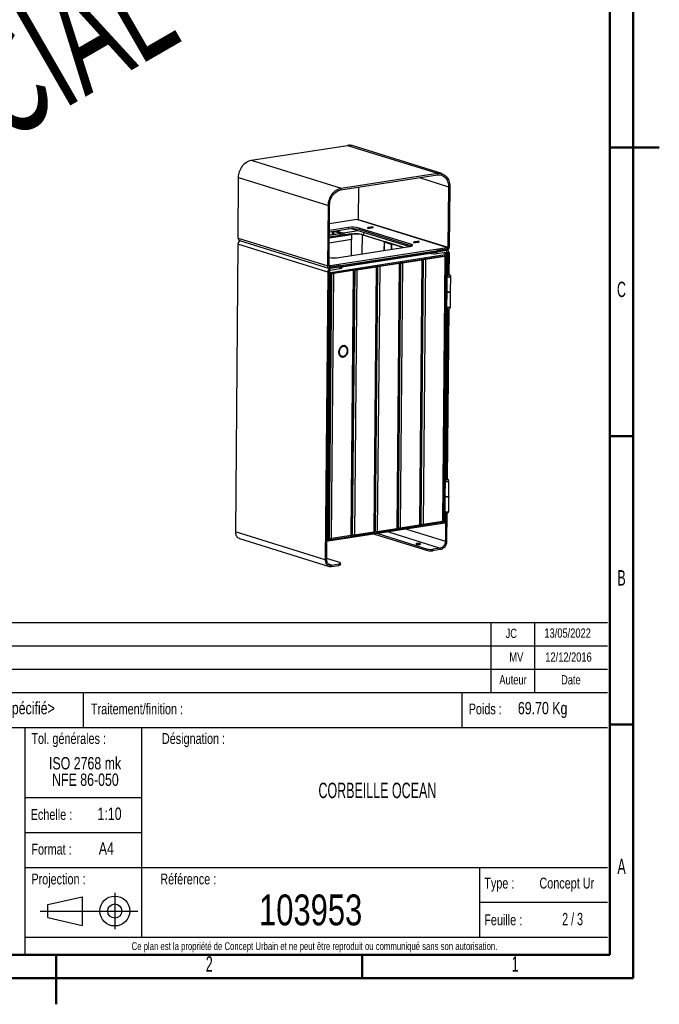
# Paper-space layout 'Commercial(2)' of a CAD drawing. Header units: millimetres. Extents: x 1 to 209, y 1 to 296.
# Tile 2 of 3: x 99 to 209, y 1 to 170. Entities that reach past the tile are written whole.
import ezdxf

# ---------------------------------------------------------------- set-up
doc = ezdxf.new("R2010")
doc.units = ezdxf.units.MM
doc.layers.add('FORMAT', color=7, linetype='Continuous')
doc.styles.add('SLDTEXTSTYLE0', font='TXT', dxfattribs={"width": 0.605})
doc.styles.add('SLDTEXTSTYLE1', font='TXT', dxfattribs={"width": 0.75})
doc.styles.add('SLDTEXTSTYLE2', font='TXT', dxfattribs={"width": 0.65})

# ---------------------------------------------------------------- blocks, each defined once
blk = doc.blocks.new('Dossier de détail2')
at = {"layer": 'FORMAT', "color": 7}
for p, q in [((188.03, 25.01), (193.93, 26.37)), ((193.93, 26.37), (193.93, 21.45)), ((193.93, 26.37), (193.93, 21.45)), ((199.51, 27.02), (199.51, 20.82)), ((186.67, 23.91), (203.44, 23.91)), ((188.03, 22.81), (188.03, 25.01)), ((188.03, 22.81), (193.93, 21.45))]:
    blk.add_line(p, q, dxfattribs=at)
for radius in [2.57, 1.21]:
    blk.add_circle((199.51, 23.91), radius, dxfattribs=at)

psp = doc.layouts.new('Commercial(2)')

# ---------------------------------------------------------------- linework, layer by layer
at = {"color": 7, "linetype": 'Continuous', "lineweight": 50}
for p, q in [((204, 291), (204, 6)), ((200, 287), (200, 10)), ((208.501, 148.5), (199.999, 148.5)), ((200, 148.5), (204, 148.5)), ((200, 99), (204, 99)), ((200, 49.5), (204, 49.5)), ((200, 10), (10, 10)), ((105, 1.499), (105, 10.001)), ((105, 10), (105, 6)), ((157.5, 10), (157.5, 6)), ((204, 6), (6, 6))]:
    psp.add_line(p, q, dxfattribs=at)
at = {"color": 7, "linetype": 'Continuous', "lineweight": 25}
for p, q in [((138.4678, 146.3045), (155.0078, 148.8762)), ((155.0078, 148.8762), (170.413, 144.0792)), ((171.1827, 144.0258), (155.7776, 148.8228)), ((171.1827, 144.0258), (155.7776, 148.8228)), ((138.4678, 146.3045), (153.873, 141.5076)), ((153.8707, 141.2476), (170.4107, 143.8193)), ((153.873, 141.5076), (170.413, 144.0792)), ((170.4107, 143.8193), (170.413, 144.0792)), ((136.2045, 132.973), (136.2967, 143.371)), ((136.2967, 143.371), (151.7019, 138.5741)), ((167.3189, 143.3386), (172.3232, 141.7803)), ((153.8707, 141.2476), (153.873, 141.5076)), ((156.8749, 141.7147), (156.8258, 136.1792)), ((172.3232, 141.7803), (172.2309, 131.3822)), ((172.3232, 141.7803), (172.538, 141.8137)), ((172.538, 141.8137), (172.4457, 131.4156)), ((151.6096, 128.176), (151.7019, 138.5741)), ((151.9167, 138.6075), (151.7019, 138.5741)), ((151.8244, 128.2094), (151.9167, 138.6075)), ((156.611, 136.1458), (151.8883, 135.4115)), ((172.0161, 131.3488), (156.611, 136.1458)), ((156.8258, 136.1792), (172.2309, 131.3822)), ((151.8669, 132.9926), (155.6905, 133.5871)), ((155.6134, 133.7083), (151.868, 133.126)), ((151.871, 133.4654), (153.6859, 133.7476)), ((151.8714, 133.5023), (153.6069, 133.7722)), ((155.1304, 134.5034), (151.8758, 133.9974)), ((155.1327, 134.7633), (151.8781, 134.2573)), ((152.3817, 134.076), (152.3773, 133.581)), ((152.5684, 134.105), (152.564, 133.61)), ((153.6353, 133.8135), (152.6554, 134.1186)), ((153.7427, 133.8302), (152.7628, 134.1353)), ((152.8921, 134.1554), (152.8915, 134.0952)), ((152.9443, 134.1635), (152.9435, 134.079)), ((153.0313, 134.177), (154.0112, 133.8719)), ((153.1387, 134.1937), (154.1186, 133.8886)), ((153.6353, 133.8135), (153.6349, 133.7782)), ((153.6859, 133.7476), (153.6828, 133.4081)), ((153.7912, 133.425), (153.7945, 133.7944)), ((154.0112, 133.8719), (154.0075, 133.4586)), ((154.305, 133.8807), (156.7642, 134.2631)), ((154.384, 133.8561), (154.381, 133.5167)), ((154.384, 133.8561), (156.8432, 134.2385)), ((155.1327, 134.7633), (155.1304, 134.5034)), ((155.6905, 133.5871), (155.6828, 132.7131)), ((155.828, 134.5546), (165.6168, 131.5065)), ((156.4063, 134.3745), (156.4049, 134.2072)), ((156.5923, 134.3166), (156.5916, 134.2362)), ((156.9967, 134.6843), (156.9944, 134.4244)), ((165.882, 131.6569), (156.9944, 134.4244)), ((165.8843, 131.9169), (156.9967, 134.6843)), ((157.4914, 133.5278), (157.4622, 130.2386)), ((157.5719, 133.5403), (157.4914, 133.5278)), ((161.3427, 132.3286), (157.4914, 133.5278)), ((161.4232, 132.3411), (157.5719, 133.5403)), ((157.7099, 133.9686), (157.7057, 133.4987)), ((157.8136, 133.4651), (157.8178, 133.935)), ((158.5061, 134.6695), (158.5068, 134.7532)), ((159.0438, 134.8366), (158.5068, 134.7532)), ((158.7833, 134.6671), (159.3203, 134.7505)), ((159.0427, 134.7074), (159.0438, 134.8366)), ((136.1952, 131.9331), (135.7571, 82.5422)), ((151.6004, 127.1362), (136.1952, 131.9331)), ((136.2045, 132.973), (151.6096, 128.176)), ((136.4755, 132.5305), (151.8807, 127.7336)), ((136.4755, 132.5305), (151.8807, 127.7336)), ((155.6828, 132.7131), (151.8591, 132.1185)), ((155.6193, 132.7032), (155.5949, 129.9482)), ((161.2605, 132.2787), (161.2477, 130.8271)), ((161.293, 132.2563), (161.2803, 130.8322)), ((161.293, 132.2563), (161.3735, 132.2688)), ((162.478, 131.8873), (161.293, 132.2563)), ((161.3285, 132.3079), (161.3877, 132.2895)), ((161.3427, 132.3286), (161.3425, 132.3109)), ((161.3427, 132.3286), (161.4232, 132.3411)), ((162.5585, 131.8998), (161.3735, 132.2688)), ((161.3877, 132.2895), (161.3875, 132.2645)), ((161.4549, 132.2435), (161.4556, 132.3188)), ((161.4809, 132.2855), (161.4805, 132.2355)), ((161.4809, 132.2855), (161.5615, 132.2981)), ((164.527, 131.337), (161.4809, 132.2855)), ((164.6076, 131.3495), (161.5615, 132.2981)), ((162.478, 131.8873), (162.4702, 131.0172)), ((162.5585, 131.8998), (162.478, 131.8873)), ((162.5585, 131.8998), (162.5508, 131.0297)), ((165.8843, 131.9169), (165.882, 131.6569)), ((166.4062, 132.2095), (166.4069, 132.2932)), ((166.9439, 132.3767), (166.4069, 132.2932)), ((166.6834, 132.2071), (167.2204, 132.2906)), ((166.9428, 132.2474), (166.9439, 132.3767)), ((152.0369, 127.9828), (172.0138, 131.0889)), ((152.0392, 128.2428), (172.0161, 131.3488)), ((152.0825, 127.0814), (172.1131, 130.1957)), ((153.5175, 129.6252), (165.6003, 131.5039)), ((169.1548, 130.4048), (154.0242, 128.0523)), ((154.0242, 128.0471), (169.1658, 130.4014)), ((166.4305, 130.2208), (166.4284, 129.9809)), ((167.011, 130.0715), (167.0131, 130.3114)), ((168.6417, 130.5646), (169.3587, 130.3413)), ((169.2, 130.6514), (169.361, 130.6012)), ((169.3587, 130.3413), (169.361, 130.6012)), ((169.361, 130.6012), (169.3617, 130.6765)), ((170.2908, 130.3018), (172.0092, 130.569)), ((170.2931, 130.5617), (170.2908, 130.3018)), ((172.0115, 130.8289), (170.2931, 130.5617)), ((170.2954, 130.8217), (170.2931, 130.5617)), ((172.0138, 131.0889), (170.2954, 130.8217)), ((172.1131, 130.1957), (171.2791, 130.4555)), ((171.6657, 130.5156), (172.2217, 130.3424)), ((172.1131, 130.1957), (171.9503, 129.9757)), ((172.0092, 130.569), (172.0115, 130.8289)), ((172.0138, 131.0889), (172.0115, 130.8289)), ((172.0161, 131.3488), (172.0138, 131.0889)), ((172.1655, 130.8182), (172.0779, 130.8455)), ((172.1131, 130.1957), (172.0803, 126.4966)), ((172.2217, 130.3424), (172.1887, 126.6279)), ((172.2217, 130.3424), (172.4365, 130.3758)), ((172.2309, 131.3822), (172.4457, 131.4156)), ((172.4365, 130.3758), (172.4038, 126.6897)), ((152.2419, 126.9114), (171.9503, 129.9757)), ((160.4324, 128.1569), (163.7618, 128.6746)), ((160.5114, 128.1323), (163.8408, 128.65)), ((162.5325, 128.5114), (162.5322, 128.4834)), ((162.7192, 128.5405), (162.719, 128.5124)), ((163.8408, 128.65), (163.4373, 83.1583)), ((163.5459, 83.2052), (163.9495, 128.6968)), ((164.0587, 128.7487), (163.6552, 83.266)), ((163.7902, 128.707), (163.7899, 128.6806)), ((164.4315, 128.7418), (164.028, 83.2502)), ((164.3525, 128.7664), (167.682, 129.2841)), ((164.4315, 128.7418), (167.761, 129.2595)), ((166.4527, 129.121), (166.4524, 129.0929)), ((166.6394, 129.15), (166.6392, 129.1219)), ((167.761, 129.2595), (167.3575, 83.7679)), ((167.4661, 83.8147), (167.8697, 129.3063)), ((167.9789, 129.3582), (167.5754, 83.8755)), ((167.7104, 129.3165), (167.7101, 129.2901)), ((168.3517, 129.3513), (167.9482, 83.8597)), ((168.2727, 129.3759), (171.6022, 129.8936)), ((168.3517, 129.3513), (171.6812, 129.869)), ((170.3729, 129.7305), (170.3726, 129.7024)), ((170.5596, 129.7595), (170.5594, 129.7314)), ((171.6812, 129.869), (171.2776, 84.3774)), ((171.3863, 84.4242), (171.7899, 129.9158)), ((171.9503, 129.9757), (171.5444, 84.2242)), ((171.6306, 129.926), (171.6303, 129.8996)), ((151.6004, 127.1362), (151.1622, 77.7453)), ((151.8152, 127.1696), (151.377, 77.7787)), ((151.8152, 127.1696), (151.6004, 127.1362)), ((151.8244, 128.2094), (151.6096, 128.176)), ((152.0825, 127.0814), (151.8152, 127.1646)), ((151.8253, 128.3094), (152.0392, 128.2428)), ((151.8779, 104.0106), (152.0825, 127.0814)), ((151.8935, 128.0275), (152.0369, 127.9828)), ((151.8946, 81.4374), (152.2981, 126.9202)), ((152.0323, 127.4629), (153.7507, 127.7301)), ((152.0323, 127.4629), (152.0346, 127.7229)), ((153.7531, 127.9901), (152.0346, 127.7229)), ((152.0369, 127.9828), (152.0346, 127.7229)), ((153.7554, 128.25), (152.0369, 127.9828)), ((152.0392, 128.2428), (152.0369, 127.9828)), ((152.039, 104.0357), (152.2419, 126.9114)), ((152.0825, 127.0814), (152.2419, 126.9114)), ((152.2674, 81.4216), (152.671, 126.9133)), ((155.9214, 127.4555), (152.592, 126.9379)), ((156.0004, 127.4309), (152.671, 126.9133)), ((153.7507, 127.7301), (153.7531, 127.9901)), ((153.7531, 127.9901), (153.7554, 128.25)), ((154.0224, 127.8472), (154.0247, 128.1072)), ((154.0247, 128.1072), (154.0263, 128.2922)), ((154.0247, 128.1072), (154.0263, 128.2922)), ((154.6918, 127.2643), (154.6921, 127.2924)), ((154.8786, 127.2934), (154.8788, 127.3214)), ((155.5969, 81.9393), (156.0004, 127.4309)), ((155.7055, 81.9861), (156.1091, 127.4778)), ((156.2183, 127.5297), (155.8148, 82.047)), ((155.9495, 127.4615), (155.9498, 127.4879)), ((156.5912, 127.5228), (156.1876, 82.0312)), ((156.5122, 127.5474), (159.8416, 128.065)), ((156.5912, 127.5228), (159.9206, 128.0404)), ((158.6123, 127.9019), (158.612, 127.8739)), ((158.799, 127.931), (158.7988, 127.9029)), ((159.9206, 128.0404), (159.5171, 82.5488)), ((159.6257, 82.5957), (160.0293, 128.0873)), ((160.1385, 128.1392), (159.735, 82.6565)), ((159.87, 128.0975), (159.8697, 128.071)), ((160.5114, 128.1323), (160.1078, 82.6407)), ((172.0497, 126.36), (172.0267, 123.7605)), ((172.6933, 123.7546), (172.7164, 126.3541)), ((172.0267, 123.7605), (172.0036, 121.161)), ((172.6702, 121.155), (172.6933, 123.7546)), ((172.0318, 121.0239), (171.769, 91.4031)), ((172.1379, 120.8906), (171.8774, 91.5344)), ((172.3518, 120.825), (172.0925, 91.5962)), ((151.8779, 104.0106), (151.6105, 104.0939)), ((151.6732, 80.9399), (151.8779, 104.0106)), ((151.836, 81.1599), (152.039, 104.0357)), ((152.039, 104.0357), (151.8779, 104.0106)), ((171.7384, 91.2665), (171.7153, 88.667)), ((172.382, 88.661), (172.405, 91.2606)), ((171.7153, 88.667), (171.6923, 86.0674)), ((172.3589, 86.0615), (172.382, 88.661)), ((171.7204, 85.9303), (171.7038, 84.0542)), ((171.8265, 85.7971), (171.7835, 80.9515)), ((172.0404, 85.7315), (171.9983, 80.9849)), ((171.7038, 84.0542), (151.6732, 80.9399)), ((171.5444, 84.2242), (151.836, 81.1599)), ((160.1078, 82.6407), (163.4373, 83.1583)), ((163.5467, 83.2997), (163.6552, 83.266)), ((164.028, 83.2502), (167.3575, 83.7679)), ((165.1111, 83.0292), (171.7835, 80.9515)), ((167.4669, 83.9093), (167.5754, 83.8755)), ((167.9482, 83.8597), (171.2776, 84.3774)), ((171.5444, 84.2242), (171.1274, 84.354)), ((171.7038, 84.0542), (171.5444, 84.2242)), ((151.1622, 77.7453), (135.7571, 82.5422)), ((136.4347, 81.4362), (151.8398, 76.6392)), ((151.6732, 80.9399), (151.836, 81.1599)), ((151.8946, 81.4374), (151.8387, 81.4549)), ((155.5969, 81.9393), (152.2674, 81.4216)), ((155.7064, 82.0807), (155.8148, 82.047)), ((156.1876, 82.0312), (159.5171, 82.5488)), ((159.6266, 82.6902), (159.735, 82.6565)), ((159.6344, 82.1777), (168.6919, 79.3573)), ((160.1927, 82.2645), (168.6942, 79.6172)), ((162.0186, 82.5484), (170.9151, 79.7781)), ((151.6732, 80.9399), (151.4058, 81.0231)), ((168.6919, 79.3573), (168.6942, 79.6172)), ((169.6263, 79.5777), (169.6239, 79.3178)), ((170.9128, 79.5182), (169.6239, 79.3178)), ((170.9151, 79.7781), (169.6263, 79.5777)), ((170.9128, 79.5182), (170.9151, 79.7781)), ((171.9983, 80.9849), (171.7835, 80.9515)), ((151.1622, 77.7453), (151.377, 77.7787)), ((153.6579, 77.2794), (151.3789, 77.989)), ((152.227, 76.8725), (151.6535, 77.0511)), ((152.2247, 76.6125), (152.227, 76.8725)), ((152.2247, 76.6125), (153.5135, 76.8129)), ((152.227, 76.8725), (153.5159, 77.0729)), ((153.5135, 76.8129), (153.5159, 77.0729)), ((153.7852, 76.93), (153.7875, 77.19))]:
    psp.add_line(p, q, dxfattribs=at)
at = {"color": 7, "linetype": 'Continuous', "lineweight": 25, "flags": 128}
for points in [[(136.2967, 143.371), (136.3093, 143.6274), (136.3425, 143.8846), (136.3959, 144.14), (136.4691, 144.3913), (136.5612, 144.6359), (136.6715, 144.8715), (136.7989, 145.096), (136.9422, 145.307), (137.0999, 145.5026), (137.2706, 145.6809), (137.4525, 145.8402), (137.6441, 145.9789), (137.8433, 146.0957), (138.0483, 146.1894), (138.2572, 146.2593), (138.4678, 146.3045)], [(136.2967, 143.371), (136.3093, 143.6274), (136.3425, 143.8846), (136.3959, 144.14), (136.4691, 144.3913), (136.5612, 144.6359), (136.6715, 144.8715), (136.7989, 145.096), (136.9422, 145.307), (137.0999, 145.5026), (137.2706, 145.6809), (137.4525, 145.8402), (137.6441, 145.9789), (137.8433, 146.0957), (138.0483, 146.1894), (138.2572, 146.2593), (138.4678, 146.3045)], [(170.4107, 143.8193), (170.6126, 143.8379), (170.8122, 143.8307), (171.0071, 143.7977), (171.1952, 143.7393), (171.3745, 143.6561), (171.5431, 143.5492), (171.6989, 143.4195), (171.8405, 143.2686), (171.9662, 143.0981), (172.0745, 142.9098), (172.1645, 142.7059), (172.235, 142.4886), (172.2852, 142.2602), (172.3148, 142.0232), (172.3232, 141.7803)], [(170.4107, 143.8193), (170.6126, 143.8379), (170.8122, 143.8307), (171.0071, 143.7977), (171.1952, 143.7393), (171.3745, 143.6561), (171.5431, 143.5492), (171.6989, 143.4195), (171.8405, 143.2686), (171.9662, 143.0981), (172.0745, 142.9098), (172.1645, 142.7059), (172.235, 142.4886), (172.2852, 142.2602), (172.3148, 142.0232), (172.3232, 141.7803)], [(170.413, 144.0792), (170.6234, 144.0995), (170.8316, 144.0945), (171.0355, 144.0643), (171.2333, 144.0092), (171.4228, 143.9297), (171.6025, 143.8267), (171.7705, 143.7011), (171.9251, 143.554), (172.065, 143.387), (172.1888, 143.2016), (172.2952, 142.9997), (172.3833, 142.7831), (172.4522, 142.5539), (172.5012, 142.3144), (172.5299, 142.0669), (172.538, 141.8137)], [(170.413, 144.0792), (170.6234, 144.0995), (170.8316, 144.0945), (171.0355, 144.0643), (171.2333, 144.0092), (171.4228, 143.9297), (171.6025, 143.8267), (171.7705, 143.7011), (171.9251, 143.554), (172.065, 143.387), (172.1888, 143.2016), (172.2952, 142.9997), (172.3833, 142.7831), (172.4522, 142.5539), (172.5012, 142.3144), (172.5299, 142.0669), (172.538, 141.8137)], [(151.7019, 138.5741), (151.7145, 138.8305), (151.7476, 139.0876), (151.8011, 139.3431), (151.8742, 139.5943), (151.9664, 139.8389), (152.0767, 140.0746), (152.2041, 140.299), (152.3473, 140.51), (152.505, 140.7056), (152.6757, 140.8839), (152.8577, 141.0432), (153.0492, 141.1819), (153.2484, 141.2987), (153.4535, 141.3925), (153.6623, 141.4623), (153.873, 141.5076)], [(151.7019, 138.5741), (151.7145, 138.8305), (151.7476, 139.0876), (151.8011, 139.3431), (151.8742, 139.5943), (151.9664, 139.8389), (152.0767, 140.0746), (152.2041, 140.299), (152.3473, 140.51), (152.505, 140.7056), (152.6757, 140.8839), (152.8577, 141.0432), (153.0492, 141.1819), (153.2484, 141.2987), (153.4535, 141.3925), (153.6623, 141.4623), (153.873, 141.5076)], [(151.9167, 138.6075), (151.9294, 138.8537), (151.9632, 139.1005), (152.0177, 139.3452), (152.0922, 139.5851), (152.1861, 139.8175), (152.2981, 140.0401), (152.4271, 140.2502), (152.5717, 140.4456), (152.7304, 140.6241), (152.9013, 140.7839), (153.0826, 140.9231), (153.2722, 141.0402), (153.4683, 141.134), (153.6685, 141.2034), (153.8707, 141.2476)], [(151.9167, 138.6075), (151.9294, 138.8537), (151.9632, 139.1005), (152.0177, 139.3452), (152.0922, 139.5851), (152.1861, 139.8175), (152.2981, 140.0401), (152.4271, 140.2502), (152.5717, 140.4456), (152.7304, 140.6241), (152.9013, 140.7839), (153.0826, 140.9231), (153.2722, 141.0402), (153.4683, 141.134), (153.6685, 141.2034), (153.8707, 141.2476)], [(156.8258, 136.1792), (156.8212, 136.1278), (156.8106, 136.0836)], [(156.8258, 136.1792), (156.8212, 136.1278), (156.8106, 136.0836)], [(153.6069, 133.7722), (153.6263, 133.7759), (153.6419, 133.7804), (153.6532, 133.7856), (153.6597, 133.7912), (153.661, 133.797), (153.6573, 133.8028), (153.6486, 133.8083), (153.6353, 133.8135)], [(153.6859, 133.7476), (153.7247, 133.755), (153.756, 133.7641), (153.7786, 133.7744), (153.7915, 133.7856), (153.7942, 133.7972), (153.7868, 133.8088), (153.7694, 133.8199), (153.7427, 133.8302)], [(155.6134, 133.7083), (155.6302, 133.7069), (155.6536, 133.692), (155.6732, 133.664), (155.6862, 133.6271), (155.6905, 133.5871)], [(157.5719, 133.5403), (157.4512, 133.5733), (157.3128, 133.6027), (157.159, 133.6279), (156.9926, 133.6485), (156.8163, 133.6642), (156.6332, 133.6748), (156.4464, 133.6799), (156.2592, 133.6796), (156.0746, 133.6738), (155.8959, 133.6627), (155.7261, 133.6464), (155.6824, 133.6412)], [(158.5068, 134.7532), (158.4509, 134.7406), (158.4183, 134.7243), (158.4132, 134.7063), (158.436, 134.6888), (158.484, 134.6738), (158.5514, 134.6633), (158.6302, 134.6583), (158.7107, 134.6597), (158.7833, 134.6671)], [(159.3203, 134.7505), (159.3763, 134.7631), (159.4088, 134.7794), (159.414, 134.7974), (159.3912, 134.8149), (159.3432, 134.8299), (159.2757, 134.8404), (159.197, 134.8454), (159.1165, 134.844), (159.0438, 134.8366)], [(161.293, 132.2563), (161.2763, 132.2627), (161.2654, 132.2697), (161.2607, 132.2769), (161.2624, 132.2842), (161.2705, 132.2912), (161.2846, 132.2976), (161.3042, 132.3033), (161.3285, 132.3079)], [(161.3285, 132.3079), (161.3382, 132.3098), (161.346, 132.3121), (161.3516, 132.3146), (161.3549, 132.3174), (161.3556, 132.3203), (161.3537, 132.3232), (161.3493, 132.326), (161.3427, 132.3286)], [(161.3735, 132.2688), (161.3668, 132.2714), (161.3625, 132.2742), (161.3606, 132.2771), (161.3613, 132.28), (161.3645, 132.2828), (161.3702, 132.2854), (161.378, 132.2876), (161.3877, 132.2895)], [(161.3877, 132.2895), (161.412, 132.2941), (161.4316, 132.2998), (161.4457, 132.3063), (161.4537, 132.3132), (161.4554, 132.3205), (161.4508, 132.3277), (161.4399, 132.3347), (161.4232, 132.3411)], [(165.6003, 131.5039), (165.7451, 131.5301), (165.8709, 131.5609), (165.9751, 131.5955), (166.0556, 131.6332), (166.1107, 131.6733), (166.1393, 131.715), (166.1409, 131.7574), (166.1154, 131.7996), (166.0634, 131.8408), (165.9858, 131.8802), (165.8843, 131.9169)], [(166.4069, 132.2932), (166.3509, 132.2806), (166.3184, 132.2643), (166.3132, 132.2463), (166.336, 132.2288), (166.3841, 132.2139), (166.4515, 132.2033), (166.5302, 132.1984), (166.6108, 132.1997), (166.6834, 132.2071)], [(167.2204, 132.2906), (167.2764, 132.3032), (167.3089, 132.3194), (167.3141, 132.3374), (167.2913, 132.3549), (167.2432, 132.3699), (167.1758, 132.3805), (167.0971, 132.3854), (167.0165, 132.3841), (166.9439, 132.3767)], [(166.008, 131.6093), (165.9835, 131.6202), (165.882, 131.6569)], [(172.4365, 130.3758), (172.4292, 130.476), (172.4056, 130.5697), (172.3667, 130.6534), (172.3139, 130.7239), (172.2494, 130.7784), (172.1756, 130.8149), (172.0952, 130.832), (172.0115, 130.8289)], [(163.7618, 128.6746), (163.7813, 128.6783), (163.7969, 128.6828), (163.8082, 128.688), (163.8146, 128.6936), (163.816, 128.6994), (163.8123, 128.7052), (163.8061, 128.7095)], [(163.8408, 128.65), (163.8797, 128.6574), (163.911, 128.6665), (163.9335, 128.6768), (163.9464, 128.688), (163.9492, 128.6996), (163.9418, 128.7112), (163.9243, 128.7223), (163.9151, 128.7264)], [(167.682, 129.2841), (167.7015, 129.2878), (167.7171, 129.2923), (167.7284, 129.2975), (167.7348, 129.3031), (167.7362, 129.3089), (167.7325, 129.3147), (167.7263, 129.319)], [(167.761, 129.2595), (167.7999, 129.2669), (167.8312, 129.276), (167.8537, 129.2863), (167.8666, 129.2975), (167.8694, 129.3091), (167.8619, 129.3207), (167.8445, 129.3318), (167.8353, 129.3359)], [(171.6022, 129.8936), (171.6217, 129.8973), (171.6373, 129.9019), (171.6486, 129.907), (171.655, 129.9126), (171.6564, 129.9184), (171.6527, 129.9242), (171.6465, 129.9285)], [(171.6812, 129.869), (171.7201, 129.8765), (171.7514, 129.8855), (171.7739, 129.8958), (171.7868, 129.907), (171.7896, 129.9186), (171.7821, 129.9302), (171.7647, 129.9413), (171.7555, 129.9454)], [(152.0346, 127.7229), (151.9509, 127.7199), (151.8706, 127.7369), (151.7967, 127.7734), (151.7322, 127.8279), (151.6795, 127.8984), (151.6406, 127.9821), (151.617, 128.0759), (151.6096, 128.176)], [(152.0346, 127.7229), (151.9509, 127.7199), (151.8706, 127.7369), (151.7967, 127.7734), (151.7322, 127.8279), (151.6795, 127.8984), (151.6406, 127.9821), (151.617, 128.0759), (151.6096, 128.176)], [(154.0224, 127.8472), (154.0148, 127.8252), (153.9825, 127.7972), (153.9262, 127.7714), (153.8479, 127.7488), (153.7507, 127.7301)], [(154.0247, 128.1072), (154.0171, 128.0851), (153.9848, 128.0572), (153.9285, 128.0314), (153.8502, 128.0087), (153.7531, 127.9901)], [(154.0247, 128.1072), (154.0171, 128.0851), (153.9848, 128.0572), (153.9285, 128.0314), (153.8502, 128.0087), (153.7531, 127.9901)], [(153.7531, 127.9901), (153.8502, 128.0087), (153.9285, 128.0314), (153.9848, 128.0572), (154.0171, 128.0851), (154.0247, 128.1072)], [(155.9657, 127.4904), (155.9719, 127.4861), (155.9756, 127.4803), (155.9742, 127.4745), (155.9678, 127.469), (155.9565, 127.4638), (155.9409, 127.4593), (155.9214, 127.4555)], [(156.0747, 127.5074), (156.0839, 127.5033), (156.1014, 127.4922), (156.1088, 127.4806), (156.1061, 127.469), (156.0932, 127.4578), (156.0706, 127.4475), (156.0393, 127.4384), (156.0004, 127.4309)], [(159.8416, 128.065), (159.8611, 128.0688), (159.8767, 128.0733), (159.888, 128.0785), (159.8944, 128.0841), (159.8958, 128.0899), (159.8921, 128.0957), (159.8859, 128.0999)], [(159.9206, 128.0404), (159.9595, 128.0479), (159.9908, 128.057), (160.0133, 128.0673), (160.0262, 128.0785), (160.029, 128.0901), (160.0216, 128.1017), (160.0041, 128.1128), (159.9949, 128.1169)], [(172.0497, 126.36), (172.0504, 126.3552), (172.0698, 126.3343), (172.1145, 126.3153)], [(172.7164, 126.3541), (172.714, 126.3455), (172.6921, 126.3266), (172.6485, 126.3099), (172.5863, 126.2965), (172.5098, 126.2873), (172.4245, 126.283), (172.3363, 126.2839), (172.2513, 126.2899), (172.1756, 126.3007), (172.1144, 126.3154), (172.072, 126.333), (172.0515, 126.3523), (172.0497, 126.36)], [(172.1145, 126.3153), (172.1811, 126.2997), (172.2639, 126.2887), (172.3565, 126.2832), (172.4512, 126.2838), (172.5403, 126.2902), (172.6168, 126.3021), (172.6742, 126.3184), (172.7081, 126.3379), (172.7164, 126.3541)], [(172.3859, 126.682), (172.4383, 126.6839), (172.4822, 126.6753)], [(172.6933, 123.7546), (172.691, 123.746), (172.669, 123.7271), (172.6254, 123.7104), (172.5632, 123.6969), (172.4868, 123.6878), (172.4014, 123.6835), (172.3132, 123.6844), (172.2282, 123.6904), (172.1525, 123.7011), (172.0913, 123.7158), (172.049, 123.7334), (172.0284, 123.7527), (172.0267, 123.7605)], [(172.0267, 123.7605), (172.0273, 123.7559), (172.0441, 123.7365), (172.0831, 123.7185), (172.1415, 123.7033), (172.2152, 123.6918), (172.299, 123.685), (172.3872, 123.6833), (172.4734, 123.6867), (172.5517, 123.6951), (172.6165, 123.7079), (172.6634, 123.7242), (172.689, 123.7428), (172.6933, 123.7546)], [(172.0036, 121.161), (172.0043, 121.1561), (172.0237, 121.1353), (172.0684, 121.1163)], [(172.0036, 121.161), (172.0042, 121.1564), (172.021, 121.137), (172.06, 121.119), (172.1184, 121.1038), (172.1921, 121.0923), (172.276, 121.0855), (172.3641, 121.0837), (172.4503, 121.0872), (172.5286, 121.0956), (172.5934, 121.1084), (172.6403, 121.1247), (172.6659, 121.1433), (172.6702, 121.155)], [(172.0684, 121.1163), (172.1349, 121.1006), (172.2178, 121.0896), (172.3104, 121.0842), (172.405, 121.0847), (172.4942, 121.0912), (172.5706, 121.1031), (172.6281, 121.1194), (172.662, 121.1389), (172.6702, 121.155)], [(154.2597, 112.5581), (154.3827, 112.5887), (154.5031, 112.6414), (154.618, 112.7149), (154.7247, 112.8077), (154.8207, 112.9174), (154.9037, 113.0416), (154.9719, 113.1773), (155.0235, 113.3213), (155.0575, 113.4703), (155.0729, 113.6208), (155.0695, 113.7692), (155.0473, 113.912), (155.0069, 114.046), (154.9492, 114.168), (154.8754, 114.275), (154.7875, 114.3647), (154.6874, 114.4349), (154.5775, 114.4839), (154.4603, 114.5107), (154.3386, 114.5145), (154.2153, 114.4953), (154.0932, 114.4536), (153.9752, 114.3903), (153.8641, 114.3069), (153.7625, 114.2053), (153.6727, 114.088), (153.5969, 113.9577), (153.5368, 113.8174), (153.4939, 113.6705), (153.4691, 113.5203), (153.4631, 113.3705), (153.4759, 113.2244), (153.5073, 113.0856), (153.5565, 112.9572), (153.6225, 112.8424), (153.7035, 112.7437), (153.7978, 112.6636), (153.9032, 112.6038), (154.017, 112.5658), (154.1368, 112.5504), (154.2597, 112.5581)], [(154.2597, 112.5581), (154.3827, 112.5887), (154.5031, 112.6414), (154.618, 112.7149), (154.7247, 112.8077), (154.8207, 112.9174), (154.9037, 113.0416), (154.9719, 113.1773), (155.0235, 113.3213), (155.0575, 113.4703), (155.0729, 113.6208), (155.0695, 113.7692), (155.0473, 113.912), (155.0069, 114.046), (154.9492, 114.168), (154.8754, 114.275), (154.7875, 114.3647), (154.6874, 114.4349), (154.5775, 114.4839), (154.4603, 114.5107), (154.3386, 114.5145), (154.2153, 114.4953), (154.0932, 114.4536), (153.9752, 114.3903), (153.8641, 114.3069), (153.7625, 114.2053), (153.6727, 114.088), (153.5969, 113.9577), (153.5368, 113.8174), (153.4939, 113.6705), (153.4691, 113.5203), (153.4631, 113.3705), (153.4759, 113.2244), (153.5073, 113.0856), (153.5565, 112.9572), (153.6225, 112.8424), (153.7035, 112.7437), (153.7978, 112.6636), (153.9032, 112.6038), (154.017, 112.5658), (154.1368, 112.5504), (154.2597, 112.5581)], [(154.2608, 112.6881), (154.3758, 112.7175), (154.4879, 112.7691), (154.594, 112.8416), (154.6912, 112.9329), (154.7769, 113.0406), (154.8487, 113.1617), (154.9046, 113.293), (154.9432, 113.4308), (154.9634, 113.5714), (154.9647, 113.7109), (154.9469, 113.8456), (154.9107, 113.9717), (154.8569, 114.0859), (154.787, 114.185), (154.703, 114.2663), (154.6072, 114.3276), (154.5021, 114.3673), (154.3906, 114.3841), (154.2758, 114.3778), (154.1608, 114.3484), (154.0487, 114.2968), (153.9427, 114.2243), (153.8454, 114.133), (153.7598, 114.0253), (153.688, 113.9042), (153.632, 113.7729), (153.5934, 113.6351), (153.5732, 113.4946), (153.572, 113.355), (153.5897, 113.2203), (153.626, 113.0942), (153.6798, 112.98), (153.7496, 112.8809), (153.8336, 112.7996), (153.9295, 112.7383), (154.0346, 112.6986), (154.146, 112.6818), (154.2608, 112.6881)], [(171.7384, 91.2665), (171.7391, 91.2616), (171.7584, 91.2408), (171.8032, 91.2218)], [(172.405, 91.2606), (172.4027, 91.2519), (172.3808, 91.2331), (172.3372, 91.2164), (172.2749, 91.2029), (172.1985, 91.1938), (172.1132, 91.1895), (172.0249, 91.1904), (171.94, 91.1964), (171.8642, 91.2071), (171.803, 91.2218), (171.7607, 91.2394), (171.7401, 91.2587), (171.7384, 91.2665)], [(171.8032, 91.2218), (171.8697, 91.2061), (171.9526, 91.1951), (172.0451, 91.1897), (172.1398, 91.1902), (172.229, 91.1967), (172.3054, 91.2086), (172.3629, 91.2249), (172.3968, 91.2444), (172.405, 91.2606)], [(172.0746, 91.5885), (172.1269, 91.5904), (172.1708, 91.5818)], [(171.7153, 88.667), (171.7159, 88.6624), (171.7328, 88.643), (171.7718, 88.625), (171.8301, 88.6097), (171.9039, 88.5983), (171.9877, 88.5915), (172.0758, 88.5897), (172.1621, 88.5932), (172.2403, 88.6016), (172.3052, 88.6144), (172.352, 88.6307), (172.3776, 88.6493), (172.382, 88.661)], [(172.382, 88.661), (172.3796, 88.6524), (172.3577, 88.6336), (172.3141, 88.6168), (172.2519, 88.6034), (172.1754, 88.5942), (172.0901, 88.5899), (172.0019, 88.5908), (171.9169, 88.5969), (171.8412, 88.6076), (171.78, 88.6223), (171.7376, 88.6399), (171.7171, 88.6592), (171.7153, 88.667)], [(171.6923, 86.0674), (171.6929, 86.0626), (171.7123, 86.0417), (171.7571, 86.0227)], [(171.6923, 86.0674), (171.6929, 86.0629), (171.7097, 86.0434), (171.7487, 86.0255), (171.8071, 86.0102), (171.8808, 85.9988), (171.9646, 85.992), (172.0528, 85.9902), (172.139, 85.9937), (172.2173, 86.0021), (172.2821, 86.0149), (172.329, 86.0312), (172.3546, 86.0498), (172.3589, 86.0615)], [(171.7571, 86.0227), (171.8236, 86.0071), (171.9065, 85.9961), (171.999, 85.9907), (172.0937, 85.9912), (172.1829, 85.9977), (172.2593, 86.0095), (172.3168, 86.0259), (172.3507, 86.0453), (172.3589, 86.0615)], [(163.4373, 83.1583), (163.4761, 83.1658), (163.5074, 83.1749), (163.53, 83.1852), (163.5429, 83.1964), (163.5459, 83.2052)], [(167.3575, 83.7679), (167.3963, 83.7753), (167.4276, 83.7844), (167.4502, 83.7947), (167.4631, 83.8059), (167.4661, 83.8147)], [(171.2776, 84.3774), (171.3165, 84.3848), (171.3478, 84.3939), (171.3704, 84.4042), (171.3833, 84.4154), (171.3863, 84.4242)], [(135.7571, 82.5422), (135.7664, 82.359), (135.7973, 82.1828), (135.8493, 82.0174), (135.9213, 81.8661), (136.0119, 81.7319), (136.119, 81.6176), (136.2407, 81.5255), (136.3744, 81.4576), (136.4347, 81.4362)], [(159.5171, 82.5488), (159.5559, 82.5563), (159.5872, 82.5654), (159.6098, 82.5757), (159.6227, 82.5869), (159.6257, 82.5957)], [(166.8927, 80.5543), (166.82, 80.5395), (166.7668, 80.521), (166.7364, 80.5), (166.7307, 80.4777), (166.7501, 80.4556), (166.7933, 80.4351), (166.8576, 80.4174), (166.9391, 80.4037), (167.0325, 80.3948), (167.1321, 80.3913), (167.2315, 80.3934), (167.3245, 80.401), (167.4052, 80.4135), (167.4687, 80.4303), (167.5109, 80.4502), (167.5291, 80.472), (167.5222, 80.4944), (167.4906, 80.5158), (167.4364, 80.5351), (167.3629, 80.5509), (167.2748, 80.5623), (167.1775, 80.5686), (167.0773, 80.5693), (166.9803, 80.5644), (166.8927, 80.5543)], [(171.9983, 80.9849), (171.9858, 80.7982), (171.9516, 80.612), (171.8965, 80.4299), (171.8216, 80.2557), (171.7285, 80.093), (171.6189, 79.945), (171.4953, 79.8148), (171.36, 79.705), (171.2158, 79.6179), (171.0657, 79.5552), (170.9128, 79.5182)], [(171.7835, 80.9515), (171.7715, 80.7872), (171.7386, 80.6237), (171.6857, 80.4649), (171.614, 80.3148), (171.5253, 80.1771), (171.4219, 80.0552), (171.3062, 79.9521), (171.181, 79.8703), (171.0496, 79.8118), (170.9151, 79.7781)], [(151.1622, 77.7453), (151.1715, 77.562), (151.2025, 77.3859), (151.2545, 77.2204), (151.3265, 77.0691), (151.417, 76.9349), (151.5242, 76.8206), (151.6459, 76.7286), (151.7796, 76.6606), (151.9226, 76.6181), (152.072, 76.602), (152.2247, 76.6125)], [(151.377, 77.7787), (151.3862, 77.6177), (151.4162, 77.4639), (151.4665, 77.3212), (151.5357, 77.193), (151.6222, 77.0826), (151.7237, 76.9925), (151.8379, 76.9252), (151.962, 76.8821), (152.0927, 76.8644), (152.227, 76.8725)], [(153.7852, 76.93), (153.7776, 76.908), (153.7453, 76.88), (153.689, 76.8542), (153.6107, 76.8316), (153.5135, 76.8129)], [(153.5159, 77.0729), (153.613, 77.0915), (153.6913, 77.1142), (153.7476, 77.14), (153.7799, 77.1679), (153.7868, 77.197), (153.7681, 77.2259), (153.7246, 77.2538), (153.6579, 77.2794)]]:
    psp.add_lwpolyline(points, dxfattribs=at)
at = {"color": 7, "linetype": 'Continuous', "lineweight": 25}
for centre, radius, start, end in [((155.2782, 147.1994), 1.6984, 72.899336, 99.158671), ((154.2378, 134.8131), 0.9681, 256.461319, 278.68464), ((154.2319, 134.3592), 0.484, 256.461319, 278.68464), ((155.8603, 129.695), 4.8635, 76.51463, 98.631329), ((155.8626, 129.955), 4.8635, 76.51463, 98.631329), ((156.3563, 128.7825), 4.8792, 76.548046, 97.867962), ((136.7963, 131.9491), 0.6013, 112.828647, 181.520197), ((136.6401, 132.9356), 0.4372, 175.095951, 247.891155), ((169.9253, 132.6942), 2.4202, 256.461319, 278.68464), ((169.9276, 132.9542), 2.4202, 256.461319, 278.68464), ((172.0238, 130.3698), 0.1997, 352.131309, 94.201683), ((171.8617, 131.3938), 0.5844, 284.849106, 2.139847), ((171.9389, 131.3713), 0.2922, 284.849106, 2.139847), ((152.7751, 134.7233), 5.1519, 259.511011, 278.284781), ((164.2839, 129.7374), 1.0064, 258.269925, 278.43584), ((164.2782, 129.2846), 0.5235, 260.108562, 278.164085), ((168.2041, 130.3469), 1.0064, 258.269925, 278.43584), ((168.1984, 129.8941), 0.5235, 260.108562, 278.164085), ((152.1844, 127.158), 0.5844, 104.849106, 182.139847), ((152.1072, 127.1805), 0.2922, 104.849106, 182.139847), ((152.0223, 128.1821), 0.1997, 172.131309, 274.201683), ((152.5233, 127.9088), 1.0064, 258.269925, 278.43584), ((152.5176, 127.4519), 0.5194, 260.036411, 278.236235), ((156.4435, 128.5183), 1.0064, 258.269925, 278.43584), ((156.4378, 128.0655), 0.5235, 260.108562, 278.164085), ((160.3637, 129.1278), 1.0064, 258.269925, 278.43584), ((160.358, 128.6751), 0.5235, 260.108562, 278.164085), ((172.3831, 126.357), 0.3333, 72.704128, 179.491712), ((172.4795, 126.3289), 0.3652, 104.849106, 182.139847), ((172.3831, 126.357), 0.3333, 359.491712, 72.704128), ((172.3369, 121.158), 0.3333, 179.491712, 252.704128), ((172.3306, 121.0868), 0.2639, 173.579356, 249.40775), ((172.3369, 121.158), 0.3333, 252.704128, 359.491712), ((172.0717, 91.2635), 0.3333, 72.704128, 179.491712), ((172.1682, 91.2354), 0.3652, 104.849106, 182.139847), ((172.0717, 91.2635), 0.3333, 359.491712, 72.704128), ((172.0256, 86.0645), 0.3333, 179.491712, 252.704128), ((172.0193, 85.9932), 0.2639, 173.579356, 249.40775), ((172.0256, 86.0645), 0.3333, 252.704128, 359.491712), ((163.8818, 84.2072), 0.9681, 256.461319, 278.68464), ((167.802, 84.8167), 0.9681, 256.461319, 278.68464), ((152.1212, 82.3786), 0.9681, 256.461319, 278.68464), ((155.6049, 82.0701), 0.131, 266.482218, 320.153118), ((156.0414, 82.9881), 0.9681, 256.461319, 278.68464), ((159.9616, 83.5977), 0.9681, 256.461319, 278.68464), ((169.2608, 81.9702), 2.4202, 256.461319, 278.68464), ((169.2585, 81.7102), 2.4202, 256.461319, 278.68464)]:
    psp.add_arc(centre, radius, start, end, dxfattribs=at)
at = {"layer": 'FORMAT'}
for p, q in [((69.6271, 67.0211), (199.6271, 67.0211)), ((179.6271, 63), (179.6271, 67.0211)), ((187.1271, 63), (187.1271, 67.0211)), ((69.6271, 63), (199.6271, 63)), ((179.6271, 55), (179.6271, 63)), ((187.1271, 55), (187.1271, 63)), ((69.6271, 59), (199.6271, 59)), ((69.6271, 55), (199.6271, 55)), ((109.6271, 55), (109.6271, 49)), ((174.6271, 55), (174.6271, 49)), ((69.6271, 49), (199.6271, 49)), ((99.6271, 49), (99.6271, 10)), ((119.6271, 49), (119.6271, 13)), ((99.6271, 37), (119.6271, 37)), ((99.6271, 31), (119.6271, 31)), ((99.6271, 25), (199.6271, 25)), ((177.6271, 25), (177.6271, 13)), ((177.6271, 19), (199.6271, 19)), ((99.6271, 13), (199.6271, 13))]:
    psp.add_line(p, q, dxfattribs=at)

# ---------------------------------------------------------------- block references
at = {"color": 7, "linetype": 'Continuous'}
psp.add_blockref('Dossier de détail2', (-84.4538, -6.4049), dxfattribs=at)

# ---------------------------------------------------------------- texts
at = {"color": 7, "linetype": 'Continuous', "lineweight": 0, "char_height": 2.6458, "attachment_point": 2, "style": 'SLDTEXTSTYLE0'}
for s, insert in [('C', (202.0077, 125.4868)), ('B', (202.023, 75.9868)), ('A', (202.023, 26.4868)), ('2', (131.2622, 9.7368)), ('1', (183.7622, 9.7368))]:
    psp.add_mtext(s, dxfattribs=dict(at, insert=insert))
at = {"layer": 'FORMAT', "insert": (22.8358, 129.7856), "char_height": 19.84375, "attachment_point": 1, "rotation": 30, "style": 'SLDTEXTSTYLE0'}
psp.add_mtext('COMMERCIAL', dxfattribs=at)
at = {"layer": 'FORMAT'}
for s, insert, char_height, attachment_point, style in [('JC', (183.1036, 65.9321), 1.5875, 2, 'SLDTEXTSTYLE1'), ('13/05/2022', (192.7708, 65.9852), 1.5875, 2, 'SLDTEXTSTYLE1'), ('MV', (183.968, 61.8662), 1.5875, 2, 'SLDTEXTSTYLE1'), ('12/12/2016', (192.9138, 61.8662), 1.5875, 2, 'SLDTEXTSTYLE1'), ('Auteur', (183.3916, 57.9728), 1.5875, 2, 'SLDTEXTSTYLE1'), ('Date', (193.3247, 57.9728), 1.5875, 2, 'SLDTEXTSTYLE1'), ('Matériau <non spécifié>', (82.0938, 53.3717), 2.116667, 1, 'SLDTEXTSTYLE1'), ('Traitement/finition :', (110.9655, 53.1086), 1.852083, 1, 'SLDTEXTSTYLE1'), ('Poids :', (175.791, 53.1086), 1.85208, 1, 'SLDTEXTSTYLE1'), ('69.70 Kg', (184.2284, 53.3717), 2.11667, 1, 'SLDTEXTSTYLE1'), ('Tol. générales :', (100.7362, 48.0265), 1.852, 1, 'SLDTEXTSTYLE1'), ('Désignation :', (128.5577, 48.0241), 1.852083, 2, 'SLDTEXTSTYLE1'), ('ISO 2768 mk', (109.951, 43.9171), 2.116667, 2, 'SLDTEXTSTYLE1'), ('NFE 86-050', (110.0071, 41.0949), 2.11667, 2, 'SLDTEXTSTYLE1'), ('CORBEILLE OCEAN', (160.1158, 39.5235), 2.645833, 2, 'SLDTEXTSTYLE0'), ('Echelle :', (100.6213, 34.9949), 1.85208, 1, 'SLDTEXTSTYLE1'), ('1:10', (114.1524, 35.2581), 2.11667, 2, 'SLDTEXTSTYLE1'), ('Format :', (100.7362, 29.0401), 1.85208, 1, 'SLDTEXTSTYLE1'), ('A4', (112.3032, 29.3033), 2.11667, 1, 'SLDTEXTSTYLE1'), ('Projection :', (100.7362, 23.921), 1.852083, 1, 'SLDTEXTSTYLE1'), ('Référence :', (127.6606, 23.921), 1.852083, 2, 'SLDTEXTSTYLE1'), ('Type :', (178.4653, 23.2187), 1.85208, 1, 'SLDTEXTSTYLE1'), ('Concept Ur', (192.6228, 23.2187), 1.85208, 2, 'SLDTEXTSTYLE1'), ('103953', (148.6638, 20.3409), 5.29167, 2, 'SLDTEXTSTYLE1'), ('Feuille :', (178.4653, 16.9198), 1.85208, 1, 'SLDTEXTSTYLE1'), ('2 / 3', (193.6203, 17.1829), 2.11667, 2, 'SLDTEXTSTYLE2'), ('Ce plan est la propriété de Concept Urbain et ne peut être reproduit ou communiqué sans son autorisation.', (149.3247, 12.1364), 1.3229167, 2, 'SLDTEXTSTYLE1')]:
    psp.add_mtext(s, dxfattribs=dict(at, insert=insert, char_height=char_height, attachment_point=attachment_point, style=style))

doc.saveas('drawing.dxf')
